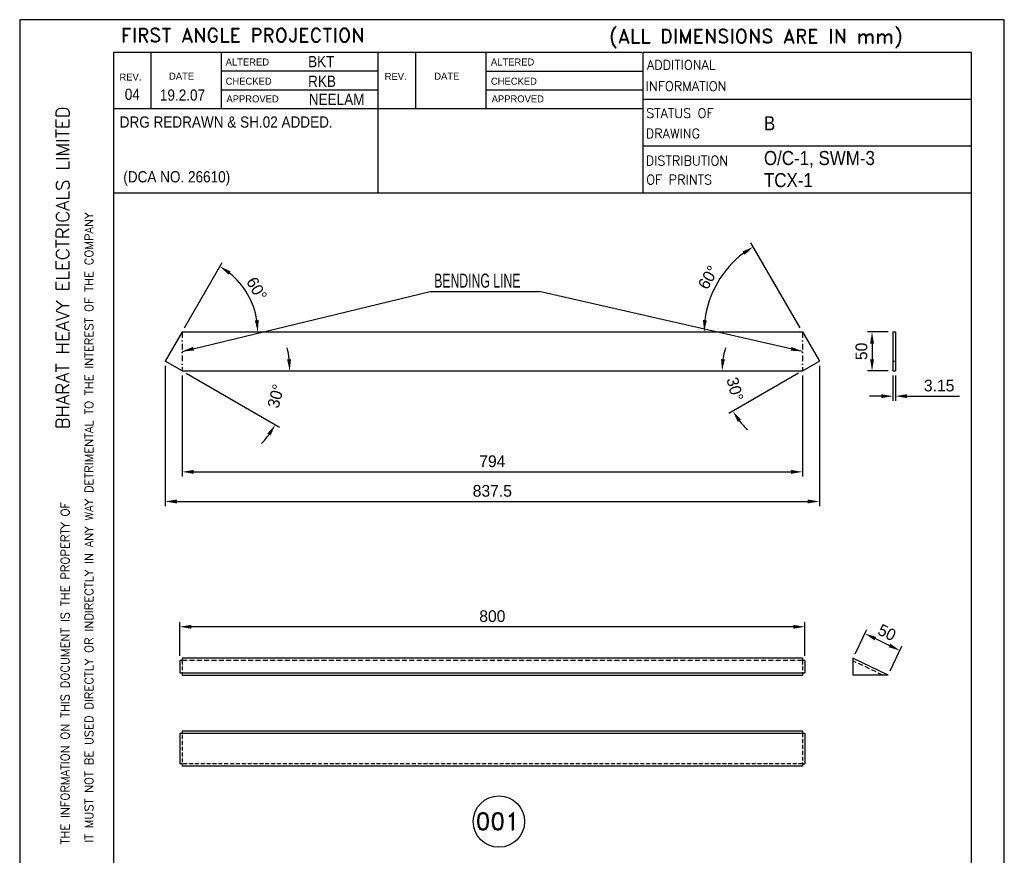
# Model space of a CAD drawing. Extents: x 8092 to 9352, y 913 to 2695.
# Tile 6 of 6: x 8092 to 9352, y 1625 to 2695. Entities that reach past the tile are written whole.
import ezdxf
from ezdxf.enums import TextEntityAlignment as Align

# ---------------------------------------------------------------- set-up
doc = ezdxf.new("R2010")
doc.units = 0
doc.header["$MEASUREMENT"] = 0
doc.linetypes.add('DASHDOT', pattern=[1, 0.5, -0.25, 0, -0.25])
doc.linetypes.add('HIDDEN', pattern=[0.375, 0.25, -0.125])
doc.layers.get('0').update_dxf_attribs({"linetype": 'CONTINUOUS'})
doc.layers.get('DEFPOINTS').update_dxf_attribs({"linetype": 'CONTINUOUS'})
for name, color, linetype in [('CHD', 6, 'DASHDOT'), ('DIM', 1, 'CONTINUOUS'), ('HEEDAN', 4, 'HIDDEN'), ('TEXT', 2, 'CONTINUOUS')]:
    doc.layers.add(name, color=color, linetype=linetype)
doc.styles.add('ROMAND', font='romand')
doc.styles.add('ROMANS', font='romans')
doc.dimstyles.get("Standard").update_dxf_attribs({"dimscale": 6, "dimtxt": 2.5, "dimasz": 2.5, "dimexe": 1, "dimexo": 1, "dimgap": 1, "dimtad": 1, "dimdec": 1, "dimzin": 12, "dimdsep": 46, "dimtxsty": 'Standard', "dimcen": 0.09, "dimclrd": 1, "dimclre": 1, "dimclrt": 1, "dimadec": 0, "dimazin": 3, "dimtfac": 1, "dimtdec": 1, "dimtofl": 0, "dimtmove": 0, "dimatfit": 3, "dimfxl": 0, "dimtolj": 1, "dimtzin": 0, "dimarcsym": 0})

# ---------------------------------------------------------------- blocks, each defined once
blk = doc.blocks.new('A4')
for p, q in [((0, 297), (0, 0)), ((210, 297), (0, 297)), ((210, 0), (210, 297)), ((132.79, 290), (20, 290)), ((20, 290), (20, 7)), ((28, 290), (28, 278)), ((43, 290), (43, 277.99)), ((76.4, 290), (76.4, 260)), ((84.4, 290), (84.4, 277.98)), ((99.4, 290), (99.4, 277.98)), ((133, 260), (133, 290)), ((203, 290), (133, 290)), ((203, 7), (203, 290)), ((76.4, 285.99), (43, 285.99)), ((133, 285.97), (99.4, 285.98)), ((20, 282), (20, 282)), ((76.4, 281.99), (43, 281.99)), ((133, 281.97), (99.4, 281.98)), ((203, 280), (133, 280)), ((133, 277.97), (20, 278)), ((203, 270), (133, 270)), ((203, 260), (20, 260))]:
    blk.add_line(p, q)
at = {"style": 'ROMANS', "width": 0.7}
for tag, p in [('NEW_ALT_BY', (55.26, 287.07)), ('OLD_ALT_BY', (111.5, 287.32)), ('NEW_CHD_BY', (55.8, 283.39)), ('OLD_CHD_BY', (111.5, 283.23)), ('NEW_REV_NO', (20.47, 280.69)), ('NEW_REV_DT', (29.91, 280.8)), ('OLD_REV_NO', (77.51, 281.45)), ('OLD_REV_DT', (85.97, 280.5)), ('NEW_APP_BY', (57.03, 279.3)), ('OLD_APP_BY', (113.28, 279.13))]:
    blk.add_attdef(tag, p, '', height=1.5, dxfattribs=at)
at = {"color": 7, "style": 'ROMANS'}
for tag, p, height in [('NEW_ALT_SIGN', (66.32, 287.35), 1), ('OLD_ALT_SIGN', (122.94, 287.73), 1), ('NEW_CHD_SIGN', (67.27, 283.66), 1), ('OLD_CHD_SIGN', (123.22, 283.5), 1), ('NEW_APP_SIGN', (67.95, 279.16), 1), ('OLD_APP_SIGN', (124.72, 279.41), 1), ('DRN_SIGN', (159.64, 55.29), 1), ('CHD_SIGN', (159.2, 49.18), 1), ('APP_SIGN', (159.2, 43.06), 1), ('TITLE1', (42.35, 16.76), 3.5), ('TITLE2', (42.35, 10.55), 3.5)]:
    blk.add_attdef(tag, p, '', height=height, dxfattribs=at)
at = {"style": 'ROMANS'}
for tag, p, height in [('NEW_DCA_NO', (20.9, 275.07), 2), ('OLD_DCA_NO', (78.06, 274.63), 2), ('NEW_DCA_DETAILS', (20.9, 271.39), 1.8), ('OLD_DCA_DETAILS', (78.06, 270.95), 1.8)]:
    blk.add_attdef(tag, p, '', height=height, dxfattribs=at)
for tag, p, width in [('SHTNO', (13.78, 110.33), 0.8), ('REV_NO', (13.8, 101.04), 0.8), ('DRG_NO', (13.88, 72.7), 0.9)]:
    blk.add_attdef(tag, p, '', height=2.8, rotation=90, dxfattribs=dict(at, width=width))
at = {"color": 7, "style": 'ROMANS'}
for tag, height, p in [('DRN_BY', 2, (149.82, 56.82)), ('DRN_DATE', 1.5, (180.8, 56.66)), ('CHD_BY', 2, (149.82, 50.82)), ('CHD_DATE', 1.5, (180.7, 51.14)), ('APP_BY', 2, (149.82, 44.81)), ('APP_DATE', 1.5, (180.7, 44.64)), ('SCALE', 2.5, (100.77, 30.22)), ('ITNO', 2.5, (181.7, 30.87)), ('NOIT', 2.5, (197.04, 30.38)), ('REFTOASSY', 2.5, (147.44, 29.6)), ('REV_NO', 3.5, (197.3, 16.45)), ('SHTNO', 2.5, (157.79, 10.06)), ('NOSHT', 2.5, (199.43, 10.04))]:
    blk.add_attdef(tag, text='', height=height, dxfattribs=at).set_placement(p, align=Align.MIDDLE)
at = {"color": 7, "style": 'ROMANS', "width": 0.8}
blk.add_attdef('WEIGHT', text='', height=2.3, dxfattribs=at).set_placement((119.67, 29.96), align=Align.MIDDLE)
at = {"color": 7, "style": 'ROMANS', "width": 1.5}
blk.add_attdef('DRG_NO', (133.59, 15.09), '', height=3.5, dxfattribs=at)
at = {"layer": 'TEXT'}
for s, height, style, p in [('FIRST ANGLE PROJECTION', 3, 'ROMAND', (21.58, 292.18)), ('(ALL DIMENSIONS ARE IN mm)', 3, 'ROMAND', (125.77, 292.01)), ('ADDITIONAL', 2, 'ROMANS', (133.78, 286.34)), ('INFORMATION', 2, 'ROMANS', (133.51, 281.82)), ('STATUS OF ', 2, 'ROMANS', (133.62, 276.06)), ('DRAWING', 2, 'ROMANS', (133.53, 271.72)), ('DISTRIBUTION', 2, 'ROMANS', (133.53, 265.92)), ('OF PRINTS', 2, 'ROMANS', (133.62, 261.87))]:
    blk.add_text(s, height=height, dxfattribs=dict(at, style=style)).set_placement(p)
for s, p in [('ALTERED', (43.93, 287.22)), ('ALTERED', (100.5, 287.22)), ('DATE', (31.85, 284.2)), ('REV.', (77.85, 284.15)), ('DATE', (88.42, 284.2)), ('REV.', (21.28, 284.01)), ('CHECKED', (43.93, 283.12)), ('CHECKED', (100.5, 283.12)), ('APPROVED', (44.1, 279.35)), ('APPROVED', (100.66, 279.35))]:
    blk.add_text(s, height=1.5, dxfattribs=at).set_placement(p)
at = {"layer": 'TEXT', "style": 'ROMAND', "width": 0.868356}
blk.add_text('BHARAT HEAVY ELECTRICALS LIMITED', height=2.8, rotation=90, dxfattribs=at).set_placement((10.57, 209.62), (10.57, 278.51), align=Align.FIT)
at = {"layer": 'TEXT', "style": 'ROMAND'}
for s, p in [('IT MUST NOT BE USED DIRECTLY OR INDIRECTLY IN ANY WAY DETRIMENTAL TO THE INTEREST OF THE COMPANY', (15.67, 121.4)), ('THE INFORMATION ON THIS DOCUMENT IS THE PROPERTY OF', (10.59, 121.04))]:
    blk.add_text(s, height=1.8, rotation=90, dxfattribs=at).set_placement(p)
blk = doc.blocks.new('*D20')
at = {"layer": 'DEFPOINTS', "color": 0}
for p in [(9209.1, 2295.1), (9182.4, 2245.1), (9209.1, 2245.1)]:
    blk.add_point(p, dxfattribs=at)
at = {"layer": 'DIM', "color": 1, "lineweight": -2}
for p, q in [((9203.1, 2295.1), (9176.4, 2295.1)), ((9182.4, 2280.1), (9182.4, 2260.1)), ((9203.1, 2245.1), (9176.4, 2245.1))]:
    blk.add_line(p, q, dxfattribs=at)
at = {"layer": 'DIM', "color": 1}
for points in [[(9179.9, 2280.1), (9184.9, 2280.1), (9182.4, 2295.1)], [(9179.9, 2260.1), (9184.9, 2260.1), (9182.4, 2245.1)]]:
    blk.add_solid(points, dxfattribs=at)
at = {"layer": 'DIM', "color": 1, "insert": (9168.9, 2270.1), "char_height": 15, "attachment_point": 5, "rotation": 90}
blk.add_mtext('\\A1;50', dxfattribs=at)
blk = doc.blocks.new('*D21')
at = {"layer": 'DEFPOINTS', "color": 0}
for p in [(9209.1, 2245.1), (9212.3, 2245.1), (9212.3, 2212.8)]:
    blk.add_point(p, dxfattribs=at)
at = {"layer": 'DIM', "color": 1, "lineweight": -2}
for p, q in [((9209.1, 2239.1), (9209.1, 2206.8)), ((9212.3, 2239.1), (9212.3, 2206.8)), ((9194.1, 2212.8), (9179.1, 2212.8)), ((9227.3, 2212.8), (9294.3, 2212.8))]:
    blk.add_line(p, q, dxfattribs=at)
at = {"layer": 'DIM', "color": 1}
for points in [[(9194.1, 2215.3), (9194.1, 2210.3), (9209.1, 2212.8)], [(9227.3, 2215.3), (9227.3, 2210.3), (9212.3, 2212.8)]]:
    blk.add_solid(points, dxfattribs=at)
at = {"layer": 'DIM', "color": 1, "insert": (9268.3, 2226.3), "char_height": 15, "attachment_point": 5}
blk.add_mtext('\\A1;3.15', dxfattribs=at)
blk = doc.blocks.new('*D22')
at = {"layer": 'DEFPOINTS', "color": 0}
for p in [(8997.1, 2376), (8299.5, 2295.1), (9093.5, 2295.1), (9093.5, 2295.1), (9115.1, 2257.6)]:
    blk.add_point(p, dxfattribs=at)
at = {"layer": 'DIM', "color": 1, "lineweight": -2}
blk.add_line((9090.5, 2300.3), (9027.5, 2409.3), dxfattribs=at)
blk.add_arc((9093.5, 2295.1), 125.9, 126.8328, 173.1672, dxfattribs=at)
at = {"layer": 'DIM', "color": 1}
for points in [[(9016.6, 2397.9), (9019.4, 2393.7), (9030.5, 2404.1)], [(8971, 2309.9), (8966, 2310.2), (8967.6, 2295.1)]]:
    blk.add_solid(points, dxfattribs=at)
at = {"layer": 'DIM', "color": 1, "insert": (8972.8, 2364.8), "char_height": 15, "attachment_point": 5, "rotation": 60}
blk.add_mtext('\\A1;60°', dxfattribs=at)
blk = doc.blocks.new('*D23')
at = {"layer": 'DEFPOINTS', "color": 0}
for p in [(9115.1, 2257.6), (8299.5, 2245.1), (9093.5, 2245.1), (9093.5, 2245.1), (8992.1, 2227.2)]:
    blk.add_point(p, dxfattribs=at)
at = {"layer": 'DIM', "color": 1, "lineweight": -2}
blk.add_line((9088.3, 2242.1), (8999.1, 2190.6), dxfattribs=at)
for start, end in [(163.2926, 171.6463), (218.3537, 226.7074)]:
    blk.add_arc((9093.5, 2245.1), 103, start, end, dxfattribs=at)
at = {"layer": 'DIM', "color": 1}
for points in [[(8994.1, 2259.9), (8989.1, 2260.2), (8990.5, 2245.1)], [(9010.6, 2179.8), (9014.8, 2182.6), (9004.3, 2193.6)]]:
    blk.add_solid(points, dxfattribs=at)
at = {"layer": 'DIM', "color": 1, "insert": (9007, 2221.9), "char_height": 15, "attachment_point": 5, "rotation": 285}
blk.add_mtext('\\A1;30°', dxfattribs=at)
blk = doc.blocks.new('*D24')
at = {"layer": 'DEFPOINTS', "color": 0}
for p in [(8277.8, 2257.6), (8299.5, 2245.1), (8299.5, 2245.1), (9093.5, 2245.1), (8428.9, 2198)]:
    blk.add_point(p, dxfattribs=at)
at = {"layer": 'DIM', "color": 1, "lineweight": -2}
blk.add_line((8304.7, 2242.1), (8424, 2173.2), dxfattribs=at)
for start, end in [(6.2421, 12.4843), (317.5157, 323.7579)]:
    blk.add_arc((8299.5, 2245.1), 137.8, start, end, dxfattribs=at)
at = {"layer": 'DIM', "color": 1}
for points in [[(8438.9, 2260.2), (8433.9, 2259.9), (8437.2, 2245.1)], [(8408.5, 2165), (8412.7, 2162.3), (8418.8, 2176.2)]]:
    blk.add_solid(points, dxfattribs=at)
at = {"layer": 'DIM', "color": 1, "insert": (8419.5, 2212.9), "char_height": 15, "attachment_point": 5, "rotation": 75}
blk.add_mtext('\\A1;30°', dxfattribs=at)
blk = doc.blocks.new('*D25')
at = {"layer": 'DEFPOINTS', "color": 0}
for p in [(8390.4, 2328.2), (8299.5, 2295.1), (8299.5, 2295.1), (9093.5, 2295.1), (8277.8, 2257.6)]:
    blk.add_point(p, dxfattribs=at)
at = {"layer": 'DIM', "color": 1, "lineweight": -2}
blk.add_line((8302.5, 2300.3), (8350.9, 2384.1), dxfattribs=at)
blk.add_arc((8299.5, 2295.1), 96.8, 8.8885, 51.1115, dxfattribs=at)
at = {"layer": 'DIM', "color": 1}
for points in [[(8358.8, 2368.4), (8361.6, 2372.5), (8347.9, 2378.9)], [(8397.6, 2310.3), (8392.6, 2309.9), (8396.3, 2295.1)]]:
    blk.add_solid(points, dxfattribs=at)
at = {"layer": 'DIM', "color": 1, "insert": (8395, 2350.2), "char_height": 15, "attachment_point": 5, "rotation": 300}
blk.add_mtext('\\A1;60°', dxfattribs=at)
blk = doc.blocks.new('*D26')
at = {"layer": 'DEFPOINTS', "color": 0}
for p in [(8299.5, 2245.1), (9093.5, 2245.1), (9093.5, 2115.9)]:
    blk.add_point(p, dxfattribs=at)
at = {"layer": 'DIM', "color": 1, "lineweight": -2}
for p, q in [((8299.5, 2239.1), (8299.5, 2109.9)), ((9093.5, 2239.1), (9093.5, 2109.9)), ((8314.5, 2115.9), (9078.5, 2115.9))]:
    blk.add_line(p, q, dxfattribs=at)
at = {"layer": 'DIM', "color": 1}
for points in [[(8314.5, 2118.4), (8314.5, 2113.4), (8299.5, 2115.9)], [(9078.5, 2118.4), (9078.5, 2113.4), (9093.5, 2115.9)]]:
    blk.add_solid(points, dxfattribs=at)
at = {"layer": 'DIM', "color": 1, "insert": (8696.5, 2129.4), "char_height": 15, "attachment_point": 5}
blk.add_mtext('\\A1;794', dxfattribs=at)
blk = doc.blocks.new('*D27')
at = {"layer": 'DEFPOINTS', "color": 0}
for p in [(8277.8, 2257.6), (9115.1, 2257.6), (9115.1, 2078)]:
    blk.add_point(p, dxfattribs=at)
at = {"layer": 'DIM', "color": 1, "lineweight": -2}
for p, q in [((8277.8, 2251.6), (8277.8, 2072)), ((9115.1, 2251.6), (9115.1, 2072)), ((8292.8, 2078), (9100.1, 2078))]:
    blk.add_line(p, q, dxfattribs=at)
at = {"layer": 'DIM', "color": 1}
for points in [[(8292.8, 2080.5), (8292.8, 2075.5), (8277.8, 2078)], [(9100.1, 2080.5), (9100.1, 2075.5), (9115.1, 2078)]]:
    blk.add_solid(points, dxfattribs=at)
at = {"layer": 'DIM', "color": 1, "insert": (8696.5, 2091.5), "char_height": 15, "attachment_point": 5}
blk.add_mtext('\\A1;837.5', dxfattribs=at)
blk = doc.blocks.new('*D28')
at = {"layer": 'DEFPOINTS', "color": 0}
for p in [(9218.1, 1887.2), (9158, 1877.4), (9203, 1855.7)]:
    blk.add_point(p, dxfattribs=at)
at = {"layer": 'DIM', "color": 1, "lineweight": -2}
for p, q in [((9160.6, 1882.8), (9175.8, 1914.3)), ((9186.7, 1902.4), (9204.6, 1893.7)), ((9205.6, 1861.1), (9220.7, 1892.6))]:
    blk.add_line(p, q, dxfattribs=at)
at = {"layer": 'DIM', "color": 1}
for points in [[(9187.8, 1904.6), (9185.6, 1900.1), (9173.2, 1908.9)], [(9205.7, 1896), (9203.5, 1891.5), (9218.1, 1887.2)]]:
    blk.add_solid(points, dxfattribs=at)
at = {"layer": 'DIM', "color": 1, "insert": (9201.5, 1910.2), "char_height": 15, "attachment_point": 5, "rotation": 334.2914}
blk.add_mtext('\\A1;50', dxfattribs=at)
blk = doc.blocks.new('*D29')
at = {"layer": 'DEFPOINTS', "color": 0}
for p in [(8296.5, 1917.6), (8296.5, 1874.4), (9096.5, 1874.4)]:
    blk.add_point(p, dxfattribs=at)
at = {"layer": 'DIM', "color": 1, "lineweight": -2}
for p, q in [((8296.5, 1880.4), (8296.5, 1923.6)), ((9081.5, 1917.6), (8311.5, 1917.6)), ((9096.5, 1880.4), (9096.5, 1923.6))]:
    blk.add_line(p, q, dxfattribs=at)
at = {"layer": 'DIM', "color": 1}
for points in [[(8311.5, 1920.1), (8311.5, 1915.1), (8296.5, 1917.6)], [(9081.5, 1920.1), (9081.5, 1915.1), (9096.5, 1917.6)]]:
    blk.add_solid(points, dxfattribs=at)
at = {"layer": 'DIM', "color": 1, "insert": (8696.5, 1931.1), "char_height": 15, "attachment_point": 5}
blk.add_mtext('\\A1;800', dxfattribs=at)

msp = doc.modelspace()

# ---------------------------------------------------------------- linework, layer by layer
for p, q in [((8299.46, 2295.1), (8277.81, 2257.6)), ((8299.46, 2295.1), (9093.46, 2295.1)), ((9093.46, 2295.1), (9115.12, 2257.6)), ((9209.11, 2295.1), (9209.11, 2245.1)), ((9209.11, 2295.1), (9212.26, 2295.1)), ((9212.26, 2295.1), (9212.26, 2245.1)), ((8299.46, 2245.1), (8277.81, 2257.6)), ((9093.46, 2245.1), (9115.12, 2257.6)), ((9209.11, 2257.6), (9212.26, 2257.6)), ((8299.46, 2245.1), (9093.46, 2245.1)), ((9209.11, 2245.1), (9212.26, 2245.1)), ((8296.46, 1874.35), (8296.46, 1858.7)), ((8299.46, 1874.35), (8296.46, 1874.35)), ((8299.46, 1877.35), (8299.46, 1874.35)), ((9093.46, 1877.35), (8299.46, 1877.35)), ((9093.46, 1877.35), (9093.46, 1874.35)), ((9096.46, 1874.35), (9093.46, 1874.35)), ((9096.46, 1874.35), (9096.46, 1858.7)), ((9202.97, 1855.7), (9158, 1877.35)), ((9158, 1877.35), (9158, 1855.7)), ((8296.46, 1858.7), (9093.46, 1858.7)), ((8299.46, 1858.7), (8299.46, 1855.7)), ((8299.46, 1855.7), (9093.46, 1855.7)), ((9093.46, 1858.7), (9093.46, 1855.7)), ((9093.46, 1858.7), (9096.46, 1858.7)), ((9202.97, 1855.7), (9158, 1855.7)), ((8296.46, 1781.28), (8299.46, 1781.28)), ((8296.46, 1781.28), (8296.46, 1742.31)), ((8299.46, 1784.28), (8299.46, 1781.28)), ((8299.46, 1784.28), (9093.46, 1784.28)), ((8299.46, 1781.28), (9093.46, 1781.28)), ((9093.46, 1784.28), (9093.46, 1781.28)), ((9093.46, 1781.28), (9096.46, 1781.28)), ((9096.46, 1781.28), (9096.46, 1742.31)), ((8299.46, 1742.31), (8296.46, 1742.31)), ((8299.46, 1742.31), (8299.46, 1739.31)), ((9093.46, 1739.31), (8299.46, 1739.31)), ((9093.46, 1742.31), (9093.46, 1739.31)), ((9093.46, 1742.31), (9096.46, 1742.31))]:
    msp.add_line(p, q)
msp.add_circle((8704.84, 1668.21), 32.88)
at = {"layer": 'CHD', "linetype": 'DASHDOT', "ltscale": 15}
for p, q in [((8299.46, 2295.1), (8299.46, 2245.1)), ((8299.46, 2295.1), (8299.46, 2245.1)), ((9093.46, 2295.1), (9093.46, 2245.1))]:
    msp.add_line(p, q, dxfattribs=at)
at = {"layer": 'DIM'}
msp.add_line((8616.81, 2346.81), (8756.55, 2346.81), dxfattribs=at)
at = {"layer": 'HEEDAN', "linetype": 'HIDDEN', "ltscale": 20}
for p, q in [((8299.46, 1874.35), (8299.46, 1858.7)), ((9093.46, 1874.35), (9093.46, 1858.7)), ((8299.46, 1779.08), (8299.46, 1742.31)), ((9093.46, 1781.28), (9093.46, 1742.31)), ((9093.46, 1742.31), (8299.46, 1742.31))]:
    msp.add_line(p, q, dxfattribs=at)
at = {"layer": 'HEEDAN', "linetype": 'HIDDEN', "ltscale": 25}
for p, q in [((9093.46, 1874.35), (8299.46, 1874.35)), ((9196.05, 1855.7), (9158, 1874.02))]:
    msp.add_line(p, q, dxfattribs=at)

# ---------------------------------------------------------------- block references
at = {"xscale": 6, "yscale": 6, "zscale": 6}
msp.add_blockref('A4', (8091.66, 912.75), dxfattribs=at)

# ---------------------------------------------------------------- texts
at = {"layer": 'DIM', "width": 0.65}
msp.add_text('BENDING LINE', height=18, dxfattribs=at).set_placement((8622.1, 2351.69))
at = {"layer": 'TEXT', "width": 0.9}
for s, height, p in [('BKT', 14.4, (8460.72, 2633.92)), ('RKB', 14.4, (8460.72, 2608.72)), ('04', 14.4, (8226.14, 2592.05)), ('19.2.07', 14.4, (8271.08, 2591.09)), ('NEELAM', 14.4, (8461.66, 2585.57)), ('DRG REDRAWN & SH.02 ADDED.', 14.4, (8219.66, 2556.54)), ('B', 18, (9044.06, 2553.16)), ('O/C-1, SWM-3', 18, (9044.06, 2508.65)), ('(DCA NO. 26610)', 14.4, (8224.25, 2486.46)), ('TCX-1', 18, (9044.06, 2480.36))]:
    msp.add_text(s, height=height, dxfattribs=at).set_placement(p)
at = {"layer": 'TEXT', "ltscale": 4, "style": 'ROMAND'}
msp.add_text('001', height=22, dxfattribs=at).set_placement((8675.14, 1657.63))

# ---------------------------------------------------------------- dimensions: what is measured, and where the dimension line sits
at = {"layer": 'DIM'}
for base, line1, line2, picture, middle in [((8997.05, 2376), ((8299.46, 2295.1), (9093.46, 2295.1)), ((9093.46, 2295.1), (9115.12, 2257.6)), '*D22', (8972.78, 2364.78)), ((8390.42, 2328.21), ((8299.46, 2295.1), (9093.46, 2295.1)), ((8299.46, 2295.1), (8277.81, 2257.6)), '*D25', (8394.98, 2350.25)), ((8428.91, 2197.99), ((8299.46, 2245.1), (9093.46, 2245.1)), ((8299.46, 2245.1), (8277.81, 2257.6)), '*D24', (8419.48, 2212.94)), ((8992.06, 2227.22), ((8299.46, 2245.1), (9093.46, 2245.1)), ((9093.46, 2245.1), (9115.12, 2257.6)), '*D23', (9007.04, 2221.95))]:
    dim = msp.add_angular_dim_2l(base=base, line1=line1, line2=line2, dimstyle='Standard', dxfattribs=at)
    dim.commit()
    dim.dimension.update_dxf_attribs({"geometry": picture, "text_midpoint": middle})
dim = msp.add_linear_dim(base=(9182.42, 2245.1), p1=(9209.11, 2295.1), p2=(9209.11, 2245.1), angle=90, dimstyle='Standard', dxfattribs=at)
dim.commit()
dim.dimension.update_dxf_attribs({"geometry": '*D20', "text_midpoint": (9168.92, 2270.1)})
for base, p1, p2, text, picture, middle in [((9115.12, 2077.99), (8277.81, 2257.6), (9115.12, 2257.6), '837.5', '*D27', (8696.46, 2091.49)), ((9212.26, 2212.81), (9209.11, 2245.1), (9212.26, 2245.1), '3.15', '*D21', (9268.26, 2226.31))]:
    dim = msp.add_linear_dim(base=base, p1=p1, p2=p2, text=text, dimstyle='Standard', dxfattribs=at)
    dim.commit()
    dim.dimension.update_dxf_attribs({"geometry": picture, "text_midpoint": middle})
for base, p1, p2, picture, middle in [((9093.46, 2115.9), (8299.46, 2245.1), (9093.46, 2245.1), '*D26', (8696.46, 2129.4)), ((8296.46, 1917.63), (9096.46, 1874.35), (8296.46, 1874.35), '*D29', (8696.46, 1931.13))]:
    dim = msp.add_linear_dim(base=base, p1=p1, p2=p2, dimstyle='Standard', dxfattribs=at)
    dim.commit()
    dim.dimension.update_dxf_attribs({"geometry": picture, "text_midpoint": middle})
dim = msp.add_aligned_dim(p1=(9158, 1877.35), p2=(9202.97, 1855.7), distance=34.98, text='50', dimstyle='Standard', dxfattribs=at)
dim.commit()
dim.dimension.update_dxf_attribs({"geometry": '*D28', "text_midpoint": (9201.52, 1910.21)})

# ---------------------------------------------------------------- leaders
for points in [[(8299.46, 2270.1), (8616.81, 2346.81)], [(9093.46, 2270.1), (8756.55, 2346.81)]]:
    msp.add_leader(points, dimstyle='Standard', override={"dimgap": 1, "dimtad": 0}, dxfattribs=at)

doc.saveas('drawing.dxf')
